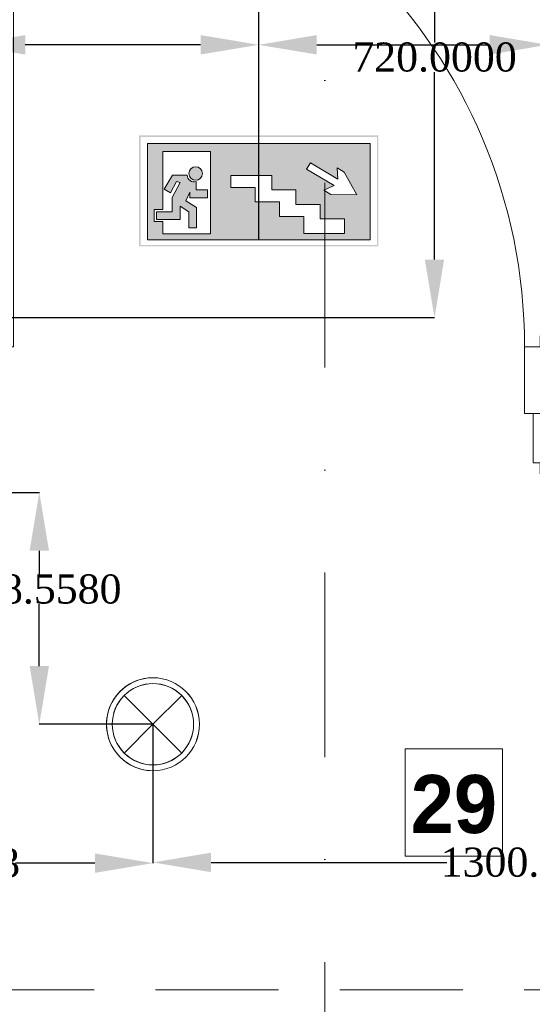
# Model space of a CAD drawing. Header units: millimetres. Extents: x 0 to 88385, y 0 to 41127.
# Tile 11 of 244: x 37807 to 38690, y 20813 to 22507. Entities that reach past the tile are written whole.
import ezdxf
from ezdxf import colors
from ezdxf.entities.mleader import LeaderData, LeaderLine
from ezdxf.math import Vec2, Vec3

# ---------------------------------------------------------------- set-up
doc = ezdxf.new("R2010")
doc.units = ezdxf.units.MM
doc.header["$MEASUREMENT"] = 0
doc.set_wipeout_variables(frame=1)
doc.linetypes.add('Dot & Dashed', pattern=[670.277762, 317.5, -176.388889, 0, -176.388874])
doc.linetypes.add('Hidden', pattern=[317.5, 211.666667, -105.833333])
for name, color, linetype in [('- ავარიული განათება', 7, 'Continuous'), ('- განათება', 7, 'Continuous'), ('Marker - Section', 7, 'Continuous'), ('Structural - Bearing', 7, 'Continuous')]:
    doc.layers.add(name, color=color, linetype=linetype)
doc.layers.add('Archicad Doors_Pen_No__1', color=7, linetype='Continuous', lineweight=13)
doc.layers.add('New_Annotation - Text_Pen_No__20', color=1, linetype='Continuous', lineweight=0)
for name, color, linetype, lineweight, true_color in [('Marker - Section_Pen_No__108', 7, 'Continuous', 13, 0xfd8379), ('New_Interior - Lamp_Pen_No__77', 7, 'Continuous', 20, 0xffeb28), ('Structural - Bearing_Pen_No__81', 7, 'Continuous', 20, 0x6a6a6a)]:
    doc.layers.add(name, color=color, linetype=linetype, lineweight=lineweight, true_color=true_color)
doc.styles.add('GENERATED_STYLE_3', font='txt')
doc.styles.get("Standard").update_dxf_attribs({"font": 'sylfaen.ttf'})
doc.dimstyles.get("Standard").update_dxf_attribs({"dimtxt": 0.18, "dimasz": 0.18, "dimexe": 0.18, "dimexo": 0.0625, "dimgap": 0.09, "dimtad": 0, "dimtih": 1, "dimtoh": 1, "dimdec": 4, "dimzin": 0, "dimdsep": 46, "dimtxsty": 'Standard', "dimcen": 0.09, "dimadec": 0, "dimazin": 0, "dimtfac": 1, "dimtdec": 4, "dimtofl": 0, "dimtmove": 0, "dimatfit": 3, "dimfxl": 1, "dimtolj": 1, "dimtzin": 0, "dimarcsym": 0})

# ---------------------------------------------------------------- blocks, each defined once
blk = doc.blocks.new('Door')
at = {"layer": 'Archicad Doors_Pen_No__1', "color": 7, "linetype": 'Continuous', "lineweight": 13}
for p, q in [((420, 0), (420, 920)), ((420, 920), (460, 920)), ((460, 920), (460, 0)), ((-537, 0), (-537, 19)), ((-537, 19), (-487, 19)), ((-487, 19), (-487, 0)), ((487, 19), (537, 19)), ((487, 0), (487, 19)), ((537, 19), (537, 0)), ((-487, 0), (-537, 0)), ((-500, 0), (-537, 0)), ((-500, 0), (-537, 0)), ((-460, 0), (-500, 0)), ((-500, 0), (-500, -115)), ((-500, 0), (-500, -115)), ((-500, 0), (-500, -115)), ((-460, -115), (-460, 0)), ((460, 0), (420, 0)), ((500, 0), (460, 0)), ((460, 0), (460, -115)), ((537, 0), (487, 0)), ((500, -115), (500, 0)), ((500, 0), (500, -115)), ((500, 0), (500, -115)), ((500, 0), (537, 0)), ((500, 0), (537, 0)), ((-500, -200), (-500, -115)), ((-500, -115), (-475, -115)), ((-500, -115), (-460, -115)), ((-500, -115), (-500, -200)), ((-500, -115), (-500, -200)), ((-475, -115), (-475, -200)), ((460, -115), (500, -115)), ((475, -200), (475, -115)), ((475, -115), (500, -115)), ((500, -115), (500, -200)), ((500, -115), (500, -200)), ((500, -115), (500, -200)), ((-537, -219), (-537, -200)), ((-537, -200), (-487, -200)), ((-500, -200), (-537, -200)), ((-500, -200), (-537, -200)), ((-475, -200), (-500, -200)), ((-487, -200), (-487, -219)), ((500, -200), (475, -200)), ((487, -200), (537, -200)), ((487, -219), (487, -200)), ((500, -200), (537, -200)), ((500, -200), (537, -200)), ((537, -200), (537, -219)), ((-487, -219), (-537, -219)), ((537, -219), (487, -219))]:
    blk.add_line(p, q, dxfattribs=at)
blk.add_arc((460, 0), 920, 90, 180, dxfattribs=at)
blk = doc.blocks.new('Wall_14', base_point=(-44309.6, 21744.5))
at = {"layer": 'Archicad Doors_Pen_No__1', "color": 7, "linetype": 'Continuous', "lineweight": 13, "xscale": -1, "zscale": 1000}
blk.add_blockref('Door', (-46023.5, 21944.5), dxfattribs=at)
blk = doc.blocks.new('Beam_11', base_point=(-47008.8, 20663))
at = {"layer": 'Structural - Bearing_Pen_No__81', "color": 251, "linetype": 'Hidden', "lineweight": 20, "true_color": 0x6a6a6a}
blk.add_line((-46833.8, 20838), (-41183.8, 20838), dxfattribs=at)
blk = doc.blocks.new('Cutting Plane_3', base_point=(-45907.6, 11703.1))
at = {"layer": 'Marker - Section_Pen_No__108', "color": 11, "linetype": 'Dot & Dashed', "lineweight": 13, "true_color": 0xfd8379}
blk.add_line((-45907.6, 11853.1), (-45907.6, 40288), dxfattribs=at)
blk = doc.blocks.new('Recessed Spot')
at = {"layer": 'New_Interior - Lamp_Pen_No__77', "color": 2, "linetype": 'Continuous', "lineweight": 20, "true_color": 0xffeb28}
for q in [(-49.5, 49.5), (49.5, 49.5), (-49.5, -49.5), (49.5, -49.5)]:
    blk.add_line((0, 0), q, dxfattribs=at)
at = {"layer": 'New_Interior - Lamp_Pen_No__77', "color": 2, "linetype": 'Continuous', "lineweight": 20, "true_color": 0xffeb28, "flags": 128}
blk.add_lwpolyline([(80, 0, 1), (-80, 0, 1)], format="xyb", close=True, dxfattribs=at)
at = {"layer": 'New_Interior - Lamp_Pen_No__77', "color": 2, "linetype": 'Continuous', "lineweight": 20, "true_color": 0xffeb28}
blk.add_circle((0, 0), 70, dxfattribs=at)
blk = doc.blocks.new('*D764')
at = {"layer": '- განათება', "color": 0, "lineweight": -2, "transparency": 16777216}
for p, q in [((38256.6, 22714.5), (38522, 22714.5)), ((38521.8, 22614.5), (38521.8, 22468.1)), ((38521.8, 22094.5), (38521.8, 22416.8)), ((37715.6, 21994.5), (38522, 21994.5))]:
    blk.add_line(p, q, dxfattribs=at)
at = {"layer": '- განათება', "color": 0, "transparency": 16777216}
for points in [[(38505.1, 22614.5), (38538.4, 22614.5), (38521.8, 22714.5)], [(38505.1, 22094.5), (38538.4, 22094.5), (38521.8, 21994.5)]]:
    blk.add_solid(points, dxfattribs=at)
at = {"layer": 'Defpoints', "color": 0, "transparency": 16777216}
for p in [(38256.5, 22714.5), (38521.8, 22714.5), (37715.5, 21994.5)]:
    blk.add_point(p, dxfattribs=at)
at = {"layer": '- განათება', "color": 0, "transparency": 16777216, "insert": (38521.8, 22442.5), "char_height": 50, "attachment_point": 5}
blk.add_mtext('\\A1;{\\fSylfaen|b0|i0|c0|p18;720.0000}', dxfattribs=at)
blk = doc.blocks.new('*D777')
at = {"layer": '- განათება', "color": 0, "lineweight": -2, "transparency": 16777216}
for p, q in [((37680.1, 21693.4), (37841.3, 21693.4)), ((37841.1, 21593.4), (37841.1, 21552.7)), ((37841.1, 21394.8), (37841.1, 21501.3)), ((38036.8, 21294.8), (37840.9, 21294.8))]:
    blk.add_line(p, q, dxfattribs=at)
at = {"layer": '- განათება', "color": 0, "transparency": 16777216}
for points in [[(37824.4, 21593.4), (37857.8, 21593.4), (37841.1, 21693.4)], [(37824.4, 21394.8), (37857.8, 21394.8), (37841.1, 21294.8)]]:
    blk.add_solid(points, dxfattribs=at)
at = {"layer": 'Defpoints', "color": 0, "transparency": 16777216}
for p in [(37680, 21693.4), (37841.1, 21294.8), (38036.9, 21294.8)]:
    blk.add_point(p, dxfattribs=at)
at = {"layer": '- განათება', "color": 0, "transparency": 16777216, "insert": (37841.1, 21527), "char_height": 50, "attachment_point": 5}
blk.add_mtext('\\A1;{\\fSylfaen|b0|i0|c0|p18;398.5580}', dxfattribs=at)
blk = doc.blocks.new('*D778')
at = {"layer": '- განათება', "color": 0, "lineweight": -2, "transparency": 16777216}
for p, q in [((37306.5, 21336.9), (37306.5, 21055.6)), ((38036.9, 21294.7), (38036.9, 21055.6)), ((37406.5, 21055.8), (37533, 21055.8)), ((37936.9, 21055.8), (37800, 21055.8))]:
    blk.add_line(p, q, dxfattribs=at)
at = {"layer": '- განათება', "color": 0, "transparency": 16777216}
for points in [[(37406.5, 21072.5), (37406.5, 21039.1), (37306.5, 21055.8)], [(37936.9, 21072.5), (37936.9, 21039.1), (38036.9, 21055.8)]]:
    blk.add_solid(points, dxfattribs=at)
at = {"layer": 'Defpoints', "color": 0, "transparency": 16777216}
for p in [(37306.5, 21337), (38036.9, 21294.8), (38036.9, 21055.8)]:
    blk.add_point(p, dxfattribs=at)
at = {"layer": '- განათება', "color": 0, "transparency": 16777216, "insert": (37666.5, 21055.8), "char_height": 50, "attachment_point": 5}
blk.add_mtext('\\A1;{\\fSylfaen|b0|i0|c0|p18;730.3553}', dxfattribs=at)
blk = doc.blocks.new('*D779')
at = {"layer": '- განათება', "color": 0, "lineweight": -2, "transparency": 16777216}
for p, q in [((38036.9, 21294.7), (38036.9, 21056.8)), ((39336.9, 21294.7), (39336.9, 21056.8)), ((38136.9, 21057), (38543.2, 21057)), ((39236.9, 21057), (38842.5, 21057))]:
    blk.add_line(p, q, dxfattribs=at)
at = {"layer": '- განათება', "color": 0, "transparency": 16777216}
for points in [[(38136.9, 21073.7), (38136.9, 21040.3), (38036.9, 21057)], [(39236.9, 21073.7), (39236.9, 21040.3), (39336.9, 21057)]]:
    blk.add_solid(points, dxfattribs=at)
at = {"layer": 'Defpoints', "color": 0, "transparency": 16777216}
for p in [(38036.9, 21294.8), (39336.9, 21294.8), (38036.9, 21057)]:
    blk.add_point(p, dxfattribs=at)
at = {"layer": '- განათება', "color": 0, "transparency": 16777216, "insert": (38692.9, 21057), "char_height": 50, "attachment_point": 5}
blk.add_mtext('\\A1;{\\fSylfaen|b0|i0|c0|p18;1300.0000}', dxfattribs=at)
blk = doc.blocks.new('EXIT CHAIRBINE KIBEEBSE')
at = {"layer": '- ავარიული განათება', "linetype": 'Continuous', "lineweight": 35}
h = blk.add_hatch(color=7, dxfattribs=at)
h.paths.add_polyline_path([(-10211.5, -11172.7), (-9799, -11172.7), (-9799, -10981.5), (-10211.5, -10981.5)])
h.paths.add_polyline_path([(-9801.6, -11170.4), (-10208.6, -11170.4), (-10208.6, -10984.2), (-9801.6, -10984.2)], flags=16)
h = blk.add_hatch(color=7, dxfattribs=at)
h.paths.add_polyline_path([(-10211.5, -11172.7), (-9799, -11172.7), (-9799, -10981.5), (-10211.5, -10981.5)])
h.paths.add_polyline_path([(-9801.6, -11170.4), (-10208.6, -11170.4), (-10208.6, -10984.2), (-9801.6, -10984.2)], flags=16)
at = {"layer": '- ავარიული განათება'}
h = blk.add_hatch(color=3, dxfattribs=at)
h.dxf.hatch_style = 1
h.paths.add_polyline_path([(-10197, -10995.8), (-10197, -11161.3), (-9813.5, -11161.3), (-9813.5, -10995.8)])
h.paths.add_polyline_path([(-9982.9, -11050.5), (-9982.9, -11075.5), (-9941.1, -11075.5), (-9941.1, -11100.5), (-9899.4, -11100.5), (-9899.4, -11125.5), (-9857.6, -11125.5), (-9857.6, -11150.6), (-9885.9, -11150.6), (-9927.7, -11150.6), (-9927.7, -11121.1), (-9969.4, -11121.1), (-9969.4, -11096.1), (-10011.2, -11096.1), (-10011.2, -11071.1), (-10053, -11071.1), (-10053, -11050.5), (-10024.7, -11050.5)], flags=16)
h.paths.add_polyline_path([(-9922.7, -11039.8), (-9916.1, -11028.8), (-9868.7, -11057.2), (-9870.1, -11037.5), (-9857.9, -11044.9), (-9836.1, -11084.1), (-9881, -11083.5), (-9893.3, -11076.2), (-9875.4, -11068.2)], flags=16)
h.paths.add_polyline_path([(-10088.5, -11140.5), (-10088.5, -11151.3), (-10170.3, -11151.3), (-10170.3, -11140.5), (-10170.3, -11130.1), (-10185.2, -11130.1), (-10185.2, -11109.3), (-10170.3, -11109.3), (-10170.3, -11009.4), (-10088.5, -11009.4)], flags=16)
h.paths.add_polyline_path([(-10093.4, -11075.2), (-10093.4, -11089.1), (-10123.7, -11089.1), (-10123.7, -11079.3), (-10131, -11094.3), (-10112.2, -11105.8), (-10112.2, -11140.5), (-10125.7, -11140.5), (-10125.7, -11113.5), (-10140.7, -11103.2), (-10140.7, -11126.2), (-10181.1, -11126.2), (-10181.1, -11113.2), (-10154.4, -11113.2), (-10154.4, -11088.8), (-10140.5, -11062.8), (-10146.8, -11061.1), (-10157.1, -11080.3), (-10167.9, -11074.1), (-10154, -11050.4), (-10128.5, -11050.4, 0.505536), (-10113.1, -11061), (-10113.1, -11075.2)], flags=0)
h.paths.add_polyline_path([(-10102.2, -11047.2, -1), (-10125.4, -11047.2, -1)], flags=0)
h = blk.add_hatch(color=3, dxfattribs=at)
h.dxf.hatch_style = 1
h.paths.add_polyline_path([(-10154.4, -11088.8), (-10154.4, -11113.2), (-10181.1, -11113.2), (-10181.1, -11126.2), (-10140.7, -11126.2), (-10140.7, -11103.2), (-10125.7, -11113.5), (-10125.7, -11140.5), (-10112.2, -11140.5), (-10112.2, -11105.8), (-10131, -11094.3), (-10123.7, -11079.3), (-10123.7, -11089.1), (-10093.4, -11089.1), (-10093.4, -11075.2), (-10113.1, -11075.2), (-10113.1, -11061, -0.505536), (-10128.5, -11050.4), (-10154, -11050.4), (-10167.9, -11074.1), (-10157.1, -11080.3), (-10146.8, -11061.1), (-10140.5, -11062.8)])
h.paths.add_polyline_path([(-10102.2, -11047.2, 1), (-10125.4, -11047.2, 1)])
at = {"layer": '- ავარიული განათება', "color": 7, "linetype": 'Continuous', "lineweight": 13}
for p, q in [((-9813.5, -10995.8), (-10197, -10995.8)), ((-10197, -10995.8), (-10197, -11161.3)), ((-9813.5, -10995.8), (-10197, -10995.8)), ((-10197, -10995.8), (-10197, -11161.3)), ((-9813.5, -11161.3), (-9813.5, -10995.8)), ((-9813.5, -11161.3), (-9813.5, -10995.8)), ((-10088.5, -11009.4), (-10170.3, -11009.4)), ((-10170.3, -11009.4), (-10170.3, -11109.3)), ((-10088.5, -11009.4), (-10170.3, -11009.4)), ((-10170.3, -11009.4), (-10170.3, -11109.3)), ((-10088.5, -11140.5), (-10088.5, -11009.4)), ((-10088.5, -11140.5), (-10088.5, -11009.4)), ((-10154, -11050.4), (-10167.9, -11074.1)), ((-10154, -11050.4), (-10167.9, -11074.1)), ((-10157.1, -11080.3), (-10146.8, -11061.1)), ((-10157.1, -11080.3), (-10146.8, -11061.1)), ((-10140.5, -11062.8), (-10154.4, -11088.8)), ((-10140.5, -11062.8), (-10154.4, -11088.8)), ((-10128.5, -11050.4), (-10154, -11050.4)), ((-10128.5, -11050.4), (-10154, -11050.4)), ((-10146.8, -11061.1), (-10140.5, -11062.8)), ((-10146.8, -11061.1), (-10140.5, -11062.8)), ((-10113.1, -11075.2), (-10113.1, -11061)), ((-10113.1, -11075.2), (-10113.1, -11061)), ((-10167.9, -11074.1), (-10157.1, -11080.3)), ((-10167.9, -11074.1), (-10157.1, -11080.3)), ((-10131, -11094.3), (-10123.7, -11079.3)), ((-10131, -11094.3), (-10123.7, -11079.3)), ((-10123.7, -11079.3), (-10123.7, -11089.1)), ((-10123.7, -11079.3), (-10123.7, -11089.1)), ((-10093.4, -11075.2), (-10113.1, -11075.2)), ((-10093.4, -11075.2), (-10113.1, -11075.2)), ((-10093.4, -11089.1), (-10093.4, -11075.2)), ((-10093.4, -11089.1), (-10093.4, -11075.2)), ((-10154.4, -11088.8), (-10154.4, -11113.2)), ((-10154.4, -11088.8), (-10154.4, -11113.2)), ((-10112.2, -11105.8), (-10131, -11094.3)), ((-10112.2, -11105.8), (-10131, -11094.3)), ((-10123.7, -11089.1), (-10093.4, -11089.1)), ((-10123.7, -11089.1), (-10093.4, -11089.1)), ((-10154.4, -11113.2), (-10181.1, -11113.2)), ((-10181.1, -11113.2), (-10181.1, -11126.2)), ((-10154.4, -11113.2), (-10181.1, -11113.2)), ((-10181.1, -11113.2), (-10181.1, -11126.2)), ((-10140.7, -11126.2), (-10140.7, -11103.2)), ((-10140.7, -11103.2), (-10125.7, -11113.5)), ((-10140.7, -11126.2), (-10140.7, -11103.2)), ((-10140.7, -11103.2), (-10125.7, -11113.5)), ((-10125.7, -11113.5), (-10125.7, -11140.5)), ((-10125.7, -11113.5), (-10125.7, -11140.5)), ((-10112.2, -11140.5), (-10112.2, -11105.8)), ((-10112.2, -11140.5), (-10112.2, -11105.8)), ((-10181.1, -11126.2), (-10140.7, -11126.2)), ((-10181.1, -11126.2), (-10140.7, -11126.2)), ((-10170.3, -11130.1), (-10170.3, -11140.5)), ((-10170.3, -11130.1), (-10170.3, -11140.5)), ((-10125.7, -11140.5), (-10112.2, -11140.5)), ((-10125.7, -11140.5), (-10112.2, -11140.5)), ((-10197, -11161.3), (-9813.5, -11161.3)), ((-10197, -11161.3), (-9813.5, -11161.3)), ((-10170.3, -11151.3), (-10088.5, -11151.3)), ((-10170.3, -11151.3), (-10088.5, -11151.3))]:
    blk.add_line(p, q, dxfattribs=at)
at = {"layer": '- ავარიული განათება', "color": 7, "lineweight": 0}
for p, q in [((-9916.1, -11028.8), (-9922.7, -11039.8)), ((-9868.7, -11057.2), (-9916.1, -11028.8)), ((-9875.4, -11068.2), (-9922.7, -11039.8)), ((-9870.1, -11037.5), (-9857.9, -11044.9)), ((-9870.1, -11037.5), (-9868.7, -11057.2)), ((-9857.9, -11044.9), (-9836.1, -11084.1)), ((-10053, -11071.1), (-10053, -11050.5)), ((-10053, -11050.5), (-10024.7, -11050.5)), ((-10024.7, -11050.5), (-9982.9, -11050.5)), ((-9982.9, -11050.5), (-9982.9, -11075.5)), ((-10011.2, -11071.1), (-10053, -11071.1)), ((-10011.2, -11096.1), (-10011.2, -11071.1)), ((-9982.9, -11075.5), (-9941.1, -11075.5)), ((-9941.1, -11075.5), (-9941.1, -11100.5)), ((-9875.4, -11068.2), (-9893.3, -11076.2)), ((-9893.3, -11076.2), (-9881, -11083.5)), ((-9969.4, -11096.1), (-10011.2, -11096.1)), ((-9969.4, -11121.1), (-9969.4, -11096.1)), ((-9881, -11083.5), (-9836.1, -11084.1)), ((-10170.3, -11109.3), (-10185.2, -11109.3)), ((-10185.2, -11109.3), (-10185.2, -11130.1)), ((-9941.1, -11100.5), (-9899.4, -11100.5)), ((-9899.4, -11100.5), (-9899.4, -11125.5)), ((-10170.3, -11130.1), (-10185.2, -11130.1)), ((-9927.7, -11121.1), (-9969.4, -11121.1)), ((-9927.7, -11150.6), (-9927.7, -11121.1)), ((-9899.4, -11125.5), (-9857.6, -11125.5)), ((-9857.6, -11125.5), (-9857.6, -11150.6)), ((-10170.3, -11140.5), (-10170.3, -11151.3)), ((-10088.5, -11140.5), (-10088.5, -11151.3)), ((-9885.9, -11150.6), (-9927.7, -11150.6)), ((-9857.6, -11150.6), (-9885.9, -11150.6)), ((-9885.9, -11150.6), (-9885.9, -11150.6)), ((-9885.9, -11150.6), (-9885.9, -11150.6))]:
    blk.add_line(p, q, dxfattribs=at)
at = {"layer": '- ავარიული განათება', "color": 7, "linetype": 'Continuous', "lineweight": 13}
for centre, start, end in [((-10113.8, -11047.2), 360, 180), ((-10113.8, -11047.2), 360, 180), ((-10113.8, -11047.2), 180, 0), ((-10113.8, -11047.2), 180, 0), ((-10116.9, -11050), 181.7955, 289.0684), ((-10116.9, -11050), 181.7955, 289.0684)]:
    blk.add_arc(centre, 11.6, start, end, dxfattribs=at)
blk = doc.blocks.new('AVARIULI GANATEBA')
at = {"layer": '- განათება', "color": 3, "linetype": 'Continuous', "lineweight": 20}
for q in [(-49.5, 49.5), (49.5, 49.5), (-49.5, -49.5), (49.5, -49.5)]:
    blk.add_line((0, 0), q, dxfattribs=at)
for major_axis, start_param, end_param in [((56.6, 56.6), 0.785398, 3.926991), ((-49.5, 49.5), 2.356194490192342, 8.639379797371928), ((56.6, 56.6), 3.926991, 7.068583)]:
    blk.add_ellipse((0, 0), major_axis=major_axis, ratio=1, start_param=start_param, end_param=end_param, dxfattribs=at)
blk = doc.blocks.new('*D1385')
at = {"layer": '- ავარიული განათება', "color": 0, "lineweight": -2, "transparency": 16777216}
for p, q in [((37716.8, 22464), (37616.8, 22464)), ((37716.8, 21944.5), (37716.8, 22464.2)), ((38119, 22464), (37816.8, 22464)), ((38219, 22128.6), (38219, 22464.2))]:
    blk.add_line(p, q, dxfattribs=at)
at = {"layer": '- ავარიული განათება', "color": 0, "transparency": 16777216}
for points in [[(37816.8, 22480.7), (37816.8, 22447.3), (37716.8, 22464)], [(38119, 22480.7), (38119, 22447.3), (38219, 22464)]]:
    blk.add_solid(points, dxfattribs=at)
at = {"layer": 'Defpoints', "color": 0, "transparency": 16777216}
for p in [(37716.8, 22464), (38219, 22128.5), (37716.8, 21944.5)]:
    blk.add_point(p, dxfattribs=at)
at = {"layer": '- ავარიული განათება', "color": 0, "transparency": 16777216, "insert": (37482.8, 22464), "char_height": 50, "attachment_point": 5}
blk.add_mtext('\\A1;{\\fSylfaen|b0|i0|c0|p18;502.2003}', dxfattribs=at)
blk = doc.blocks.new('*D1386')
at = {"layer": '- ავარიული განათება', "color": 0, "lineweight": -2, "transparency": 16777216}
for p, q in [((38219, 22128.6), (38219, 22464.2)), ((38319, 22464), (38616.8, 22464)), ((38716.8, 21944.5), (38716.8, 22464.2)), ((38716.8, 22464), (38935.7, 22464))]:
    blk.add_line(p, q, dxfattribs=at)
at = {"layer": '- ავარიული განათება', "color": 0, "transparency": 16777216}
for points in [[(38319, 22480.7), (38319, 22447.3), (38219, 22464)], [(38616.8, 22480.7), (38616.8, 22447.3), (38716.8, 22464)]]:
    blk.add_solid(points, dxfattribs=at)
at = {"layer": 'Defpoints', "color": 0, "transparency": 16777216}
for p in [(38219, 22464), (38219, 22128.5), (38716.8, 21944.5)]:
    blk.add_point(p, dxfattribs=at)
at = {"layer": '- ავარიული განათება', "color": 0, "transparency": 16777216, "insert": (39070, 22464), "char_height": 50, "attachment_point": 5}
blk.add_mtext('\\A1;{\\fSylfaen|b0|i0|c0|p18;497.7997}', dxfattribs=at)

msp = doc.modelspace()

# ---------------------------------------------------------------- block references
at = {"layer": '- განათება', "color": 1}
msp.add_blockref('AVARIULI GANATEBA', (38036.86118, 21294.80529), dxfattribs=at)
at = {"layer": '- განათება', "color": 2, "linetype": 'Continuous', "lineweight": 20, "true_color": 0xffeb28, "zscale": 1000}
msp.add_blockref('Recessed Spot', (38036.86118, 21294.80529), dxfattribs=at)
at = {"layer": 'Structural - Bearing', "color": 7, "lineweight": 35}
msp.add_blockref('Wall_14', (39930.72878, 21744.45001), dxfattribs=at)
at = {"layer": 'Structural - Bearing', "color": 251, "lineweight": 20, "true_color": 0x6a6a6a}
msp.add_blockref('Beam_11', (37231.5059, 20662.98097), dxfattribs=at)

# ---------------------------------------------------------------- dimensions: what is measured, and where the dimension line sits
at = {"layer": '- განათება', "color": 1}
dim = msp.add_linear_dim(base=(37841.10294, 21294.80529), p1=(37679.99233, 21693.36332), p2=(38036.86118, 21294.80529), angle=270, text='{\\fSylfaen|b0|i0|c0|p18;<>}', dimstyle='Standard', override={"dimtxt": 50, "dimasz": 100}, dxfattribs=at)
dim.commit()
dim.dimension.update_dxf_attribs({"geometry": '*D777', "text_midpoint": (37841.10294, 21527), "dimtype": 160})
dim = msp.add_linear_dim(base=(38036.86118, 21055.79939), p1=(37306.5059, 21337), p2=(38036.86118, 21294.80529), text='{\\fSylfaen|b0|i0|c0|p18;<>}', dimstyle='Standard', override={"dimtxt": 50, "dimasz": 100}, dxfattribs=at)
dim.commit()
dim.dimension.update_dxf_attribs({"geometry": '*D778', "text_midpoint": (37666.5, 21055.79939), "dimtype": 160})

# ---------------------------------------------------------------- next in the draw order: block references
at = {"layer": 'Marker - Section', "color": 11, "lineweight": 13, "true_color": 0xfd8379}
msp.add_blockref('Cutting Plane_3', (38332.72033, 11703.05519), dxfattribs=at)

# ---------------------------------------------------------------- next in the draw order: linework, layer by layer
at = {"layer": '- ავარიული განათება', "color": 3}
msp.add_lwpolyline([(38218.98904, 22294.00934), (38218.98904, 24708.64211)], dxfattribs=at)

# ---------------------------------------------------------------- next in the draw order: block references
at = {"layer": '- ავარიული განათება'}
msp.add_blockref('EXIT CHAIRBINE KIBEEBSE', (48224.22245, 33289.82023), dxfattribs=at)

# ---------------------------------------------------------------- next in the draw order: dimensions: what is measured, and where the dimension line sits
at = {"layer": '- ავარიული განათება', "color": 1}
for base, p1, p2, picture, middle in [((37716.78873, 22464), (38218.98904, 22128.53123), (37716.78873, 21944.45001), '*D1385', (37482.78153, 22464)), ((38218.98904, 22464), (38716.78873, 21944.45001), (38218.98904, 22128.53123), '*D1386', (39070.00001, 22464))]:
    dim = msp.add_linear_dim(base=base, p1=p1, p2=p2, angle=180, text='{\\fSylfaen|b0|i0|c0|p18;<>}', dimstyle='Standard', override={"dimtxt": 50, "dimasz": 100}, dxfattribs=at)
    dim.commit()
    dim.dimension.update_dxf_attribs({"geometry": picture, "text_midpoint": middle, "dimtype": 160})
at = {"layer": '- განათება', "color": 1}
dim = msp.add_linear_dim(base=(38521.77705, 22714.45001), p1=(37715.5, 21994.45001), p2=(38256.5059, 22714.45001), angle=90, text='{\\fSylfaen|b0|i0|c0|p18;<>}', dimstyle='Standard', override={"dimtxt": 50, "dimasz": 100}, dxfattribs=at)
dim.commit()
dim.dimension.update_dxf_attribs({"geometry": '*D764', "text_midpoint": (38521.77705, 22442.48783), "dimtype": 160})

# ---------------------------------------------------------------- next in the draw order: wipeouts: each hides what was drawn before it
at = {"color": 1, "linetype": 'Continuous', "lineweight": 0, "ltscale": 251774.495515}
msp.add_wipeout([(38471.37974, 21067.55944), (38639.08908, 21067.55944), (38639.08908, 21252.408), (38471.37974, 21252.408)], dxfattribs=at).dxf.layer = 'New_Annotation - Text_Pen_No__20'

# ---------------------------------------------------------------- next in the draw order: linework, layer by layer
at = {"layer": 'New_Annotation - Text_Pen_No__20', "color": 1, "linetype": 'Continuous', "lineweight": 0, "flags": 128}
msp.add_lwpolyline([(38471.37974, 21067.55944), (38639.08908, 21067.55944), (38639.08908, 21252.408), (38471.37974, 21252.408), (38471.37974, 21067.55944)], close=True, dxfattribs=at)

# ---------------------------------------------------------------- next in the draw order: texts
at = {"layer": 'New_Annotation - Text_Pen_No__20', "color": 1, "linetype": 'Continuous', "lineweight": 0, "insert": (38555.23441, 21207.48679), "char_height": 100, "attachment_point": 2, "style": 'GENERATED_STYLE_3'}
msp.add_mtext('\\A1;{\\pqc;\\fBOG 2018|b1|i0|c0|p0;\\W1.000000;29}', dxfattribs=at)

# ---------------------------------------------------------------- next in the draw order: dimensions: what is measured, and where the dimension line sits
at = {"layer": '- განათება', "color": 1}
dim = msp.add_linear_dim(base=(38036.86118, 21057), p1=(39336.86118, 21294.80529), p2=(38036.86118, 21294.80529), angle=180, text='{\\fSylfaen|b0|i0|c0|p18;<>}', dimstyle='Standard', override={"dimtxt": 50, "dimasz": 100}, dxfattribs=at)
dim.commit()
dim.dimension.update_dxf_attribs({"geometry": '*D779', "text_midpoint": (38692.85528, 21057), "dimtype": 160})

# ---------------------------------------------------------------- next in the draw order: leaders
at = {"color": 5}
ml = msp.add_multileader_mtext('Standard', dxfattribs=at)
ml.set_content('ნეოტეკის  ფარი', color=5)
ml.set_leader_properties()
ml.build(insert=Vec2(0, 0))
ml.multileader.update_dxf_attribs({"text_right_attachment_type": 6, "dogleg_length": 50, "arrow_head_size": 100})
ctx = ml.context
ctx.base_point, ctx.char_height, ctx.arrow_head_size, ctx.landing_gap_size, ctx.plane_origin = Vec3(50468.91, 32218.71661), 100, 100, 0.09, Vec3(56312.8393, 27064.407)
ctx.right_attachment = 6
notes = []
notes.append((ctx, [(0, (0, 0, 0), (0, 0), (1, 0), 1, [])]))
ctx.mtext.insert, ctx.mtext.width, ctx.mtext.flow_direction = Vec3(50469, 32288.46183), 1402.7684334, 5
ml = msp.add_multileader_mtext('Standard', dxfattribs=at)
ml.set_content('ნეოტეკის \\Pრეკი', color=5)
ml.set_leader_properties()
ml.build(insert=Vec2(0, 0))
ml.multileader.update_dxf_attribs({"text_right_attachment_type": 6, "dogleg_length": 50, "arrow_head_size": 100})
ctx = ml.context
ctx.base_point, ctx.char_height, ctx.arrow_head_size, ctx.landing_gap_size, ctx.plane_origin = Vec3(52433.92127, 31594.41315), 100, 100, 0.09, Vec3(58277.85057, 26439.85585)
ctx.right_attachment = 6
notes.append((ctx, [(0, (0, 0, 0), (0, 0), (1, 0), 1, [])]))
ctx.mtext.insert, ctx.mtext.width, ctx.mtext.flow_direction = Vec3(52434.01127, 31663.91068), 1402.7684334, 5
ml = msp.add_multileader_mtext('Standard', dxfattribs=at)
ml.set_content('ნეოტეკის ფარი', color=5)
ml.set_leader_properties()
ml.build(insert=Vec2(0, 0))
ml.multileader.update_dxf_attribs({"text_right_attachment_type": 6, "dogleg_length": 50, "arrow_head_size": 100})
ctx = ml.context
ctx.base_point, ctx.char_height, ctx.arrow_head_size, ctx.landing_gap_size, ctx.plane_origin, ctx.plane_x_axis, ctx.plane_y_axis = Vec3(52750.59611, 30623.37284), 100, 100, 0.09, Vec3(48445.57174, 24617.92422), Vec3(0, -1), Vec3(1, 0)
ctx.right_attachment = 6
notes.append((ctx, [(0, (0, 0, 0), (0, 0), (1, 0), 1, [])]))
ctx.mtext.insert, ctx.mtext.text_direction, ctx.mtext.rotation, ctx.mtext.width, ctx.mtext.flow_direction = Vec3(52820.34133, 30623.28284), Vec3(0, -1), 4.7123889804, 1402.7684334, 5
ml = msp.add_multileader_mtext('Standard', dxfattribs=at)
ml.set_content('ელ. ფარების ადგილი', color=5)
ml.set_leader_properties()
ml.build(insert=Vec2(0, 0))
ml.multileader.update_dxf_attribs({"text_right_attachment_type": 6, "dogleg_length": 50, "arrow_head_size": 100})
ctx = ml.context
ctx.base_point, ctx.char_height, ctx.arrow_head_size, ctx.landing_gap_size, ctx.plane_origin = Vec3(52207.87269, 28518.35488), 100, 100, 0.09, Vec3(58051.80199, 23364.78837)
ctx.right_attachment = 6
notes.append((ctx, [(0, (0, 0, 0), (0, 0), (1, 0), 1, [])]))
ctx.mtext.insert, ctx.mtext.width, ctx.mtext.flow_direction = Vec3(52207.96269, 28588.8432), 1402.7684334, 5
for ctx, leaders in notes:
    for number, flags, end, landing, length, lines in leaders:
        leader = LeaderData()
        leader.index, (leader.has_last_leader_line, leader.has_dogleg_vector, leader.attachment_direction) = number, flags
        leader.last_leader_point, leader.dogleg_vector, leader.dogleg_length = Vec3(end), Vec3(landing), length
        for number, points, colour, breaks in lines:
            line = LeaderLine()
            line.index, line.vertices, line.color, line.breaks = number, Vec3.list(points), colors.encode_raw_color(colour), breaks
            leader.lines.append(line)
        ctx.leaders.append(leader)

doc.saveas('drawing.dxf')
